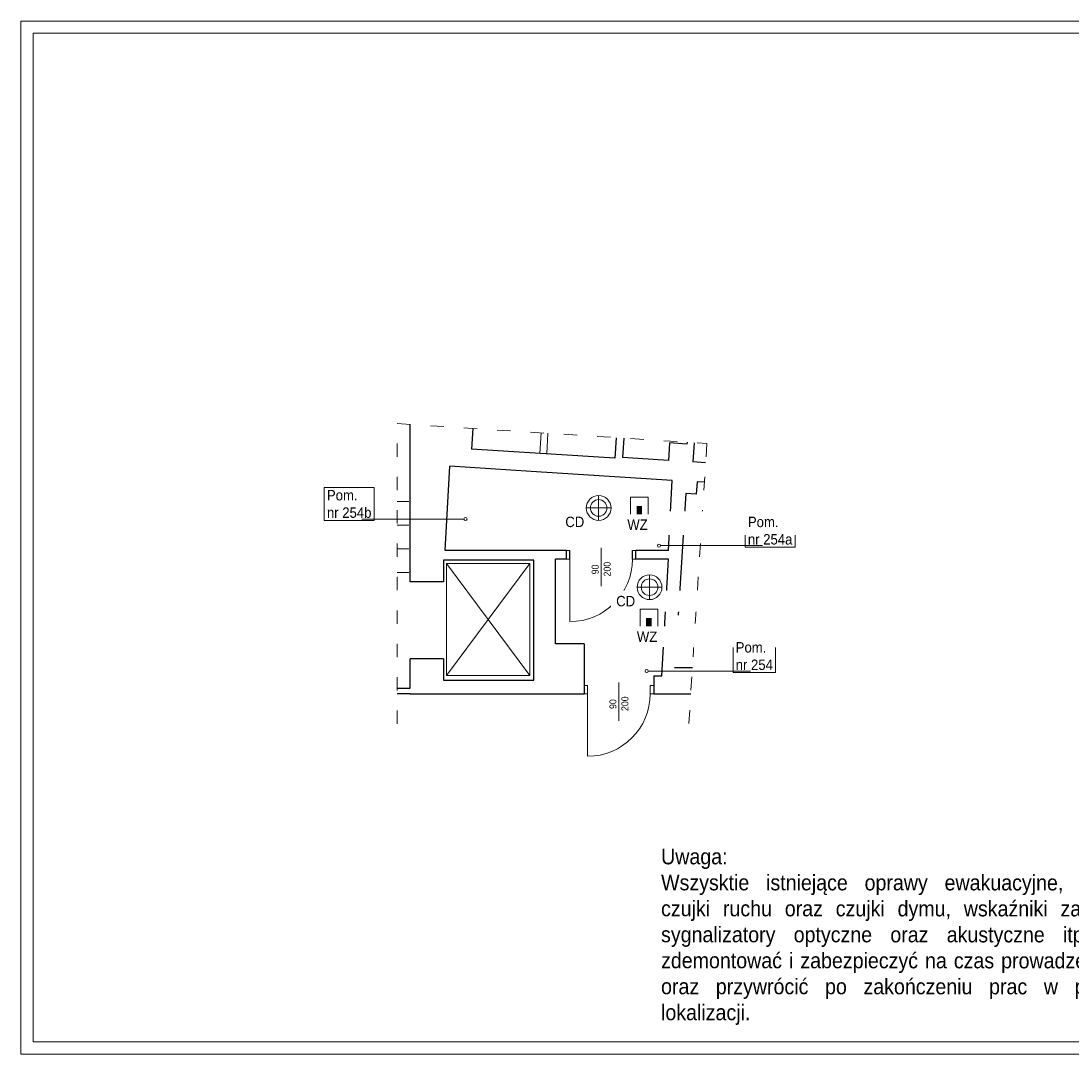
# Model space of a CAD drawing. Header units: centimetres. Extents: x 690840 to 714026, y 27673 to 40762.
# Tile 113 of 162: x 707810 to 709318, y 33277 to 34762. Entities that reach past the tile are written whole.
import ezdxf

# ---------------------------------------------------------------- set-up
doc = ezdxf.new("R2010")
doc.units = ezdxf.units.CM
doc.linetypes.add('ACAD_ISO03W100', pattern=[30, 12, -18])
doc.layers.add('Obrys powierzchni', color=50, linetype='Continuous', lineweight=9, plot=False)
for name, color, linetype, lineweight in [('Opis', 102, 'Continuous', 9), ('Przekrojowa', 253, 'Continuous', 25), ('Widokowa', 140, 'Continuous', 9)]:
    doc.layers.add(name, color=color, linetype=linetype, lineweight=lineweight)
for name, color, linetype, lineweight, true_color in [('S3_drzwi_nowe', 7, 'Continuous', 18, 0x00f900), ('S3_ele.CD', 7, 'Continuous', 5, 0xff0f0f), ('S3_ele.WZ', 7, 'Continuous', 5, 0xff0f0f), ('S3_opis pomieszczeń', 7, 'Continuous', 0, 0xb5b5b5)]:
    doc.layers.add(name, color=color, linetype=linetype, lineweight=lineweight, true_color=true_color)
doc.styles.add('ARIELCE', font='arial.ttf', dxfattribs={"width": 0.9})

# ---------------------------------------------------------------- blocks, each defined once
blk = doc.blocks.new('zw$3C5D')
at = {"layer": 'S3_ele.CD', "ltscale": 1.6}
blk.add_line((-22.3, 0), (22.3, 0), dxfattribs=at)
blk.add_lwpolyline([(0, -22.3), (0, 22.3)], dxfattribs=at)
for radius in [22.3, 14.9]:
    blk.add_circle((0, 0), radius, dxfattribs=at)
blk = doc.blocks.new('zw$EC94')
at = {"layer": 'S3_ele.WZ', "ltscale": 1.6}
blk.add_lwpolyline([(0, 31.8), (31.8, 31.8), (31.8, 0), (0, 0)], close=True, dxfattribs=at)
at = {"layer": 'S3_ele.WZ', "ltscale": 1.6, "const_width": 10}
blk.add_lwpolyline([(15.9, 0), (15.9, 15.9)], dxfattribs=at)

msp = doc.modelspace()

# ---------------------------------------------------------------- linework, layer by layer
at = {"layer": 'Obrys powierzchni', "ltscale": 1.6}
for points in [[(707809.6, 34762.3), (709909.6, 34762.3), (709909.6, 33277.3), (707809.6, 33277.3)], [(707827.1, 34744.8), (709892.1, 34744.8), (709892.1, 33294.8), (707827.1, 33294.8)]]:
    msp.add_lwpolyline(points, close=True, dxfattribs=at)
at = {"layer": 'Przekrojowa', "color": 8, "ltscale": 1.6}
for p, q in [((708368.8, 33956.3), (708368.8, 34182.4)), ((708458.9, 34176.6), (708457, 34147)), ((708664.7, 34163.3), (708662.8, 34133.7)), ((708675.8, 34162.6), (708674, 34135)), ((708741.5, 34155.7), (708739.9, 34130.7)), ((708766.4, 34154.1), (708741.5, 34155.7)), ((708766.6, 34156.7), (708766.4, 34154.1)), ((708776.6, 34156.1), (708774.8, 34128.5)), ((708662.8, 34133.7), (708457, 34147)), ((708739.9, 34130.7), (708674, 34135)), ((708793.3, 34127.3), (708774.8, 34128.5)), ((708419.2, 34000.9), (708426, 34122.3)), ((708542.7, 34114.8), (708426, 34122.3)), ((708745.3, 34101.7), (708542.7, 34114.8)), ((708739.7, 34000.9), (708745.3, 34101.7)), ((708780.9, 34100), (708779.8, 34082.1)), ((708791.5, 34099.3), (708780.9, 34100)), ((708764.9, 34083.1), (708753.6, 33908.4)), ((708779.8, 34082.1), (708764.9, 34083.1)), ((708593.2, 34000.9), (708419.2, 34000.9)), ((708577.7, 33866.9), (708577.7, 33988.9)), ((708593.2, 33988.9), (708577.7, 33988.9)), ((708593.2, 33988.9), (708593.2, 34000.9)), ((708598.2, 33988.9), (708598.2, 34000.9)), ((708688.2, 33988.9), (708688.2, 34000.9)), ((708739.7, 34000.9), (708693.2, 34000.9)), ((708693.2, 33988.9), (708693.2, 34000.9)), ((708739.7, 33988.9), (708693.2, 33988.9)), ((708730.3, 33820.9), (708739.7, 33988.9)), ((708546.4, 33987.4), (708416.8, 33987.4)), ((708416.8, 33987.4), (708416.8, 33956.3)), ((708546.4, 33814.6), (708546.4, 33987.4)), ((708416.8, 33956.3), (708368.8, 33956.3)), ((708618.7, 33866.9), (708577.7, 33866.9)), ((708618.7, 33866.9), (708618.7, 33795.3)), ((708368.8, 33803.3), (708368.8, 33845.3)), ((708416.8, 33845.3), (708368.8, 33845.3)), ((708416.8, 33845.3), (708416.8, 33814.6)), ((708774.3, 33832.7), (708748.7, 33832.7)), ((708416.8, 33814.6), (708546.4, 33814.6)), ((708718.7, 33820.9), (708718.7, 33795.3)), ((708718.7, 33820.9), (708730.3, 33820.9)), ((708350, 33803.3), (708368.8, 33803.3)), ((708368.8, 33795.3), (708350, 33795.3)), ((708368.8, 33795.3), (708618.7, 33795.3)), ((708718.7, 33795.3), (708771.9, 33795.3))]:
    msp.add_line(p, q, dxfattribs=at)
at = {"layer": 'S3_drzwi_nowe', "color": 8}
for p, q in [((708643.2, 33949.9), (708643.2, 34004.9)), ((708598.2, 33988.9), (708598.2, 33898.9)), ((708668.7, 33756.3), (708668.7, 33811.3)), ((708623.7, 33795.3), (708623.7, 33705.3))]:
    msp.add_line(p, q, dxfattribs=at)
for points in [[(708598.2, 34000.9), (708593.2, 34000.9), (708593.2, 33988.9), (708598.2, 33988.9)], [(708693.2, 34000.9), (708688.2, 34000.9), (708688.2, 33988.9), (708693.2, 33988.9)], [(708623.7, 33807.3), (708618.7, 33807.3), (708618.7, 33795.3), (708623.7, 33795.3)], [(708718.7, 33807.3), (708713.7, 33807.3), (708713.7, 33795.3), (708718.7, 33795.3)]]:
    msp.add_lwpolyline(points, close=True, dxfattribs=at)
for centre in [(708598.2, 33988.9), (708623.7, 33795.3)]:
    msp.add_arc(centre, 90, 270, 0, dxfattribs=at)
at = {"layer": 'S3_opis pomieszczeń', "color": 8}
for centre in [(708448.3, 34046.4), (708726.2, 34008.1), (708708.6, 33827.8)]:
    msp.add_circle(centre, 2.22, dxfattribs=at)
at = {"layer": 'Widokowa', "color": 8, "ltscale": 1.6}
for p, q in [((708556.8, 34170.3), (708554.9, 34140.7)), ((708566.8, 34169.6), (708564.9, 34140)), ((708366.8, 34071.6), (708350, 34071.6)), ((708366.8, 34037.6), (708350, 34037.6)), ((708366.8, 34003.6), (708350, 34003.6)), ((708420.9, 33982.6), (708540.5, 33821.5)), ((708420.9, 33821.5), (708540.5, 33982.6)), ((708420.9, 33982.6), (708540.5, 33982.6)), ((708420.9, 33821.5), (708420.9, 33982.6)), ((708540.5, 33982.6), (708540.5, 33821.5)), ((708366.8, 33969.6), (708350, 33969.6)), ((708540.5, 33821.5), (708420.9, 33821.5))]:
    msp.add_line(p, q, dxfattribs=at)
at = {"layer": 'Widokowa', "color": 8, "linetype": 'ACAD_ISO03W100', "ltscale": 1.6}
msp.add_lwpolyline([(708350, 33751.9), (708350, 34183.6), (708795.1, 34154.9), (708769.1, 33751.9)], dxfattribs=at)

# ---------------------------------------------------------------- texts
at = {"layer": 'Opis', "color": 7, "insert": (708729.3, 33572.4), "char_height": 22.4, "width": 720.424, "attachment_point": 1, "rotation": 359.981, "style": 'ARIELCE'}
msp.add_mtext('{\\fArial|b0|i0|c238|p34;Uwaga:\\P\\pxqj;Wszysktie istniejące oprawy ewakuacyjne, awaryjne, czujki ruchu oraz czujki dymu, wskaźniki zadziałania, sygnalizatory optyczne oraz akustyczne itp. należy zdemontować i zabezpieczyć na czas prowadzenia robót oraz przywrócić po zakończeniu prac w pierwotnej lokalizacji.}', dxfattribs=at)
at = {"layer": 'S3_drzwi_nowe', "color": 8, "char_height": 10, "attachment_point": 1, "rotation": 90.0247, "style": 'ARIELCE'}
for s, insert, width in [('{\\fArial|b0|i0|c238|p34;90}', (708629.6, 33966.9), 18.526), ('{\\fArial|b0|i0|c238|p34;200}', (708646.8, 33963.9), 19.356), ('{\\fArial|b0|i0|c238|p34;200}', (708672.3, 33770.4), 19.356), ('{\\fArial|b0|i0|c238|p34;90}', (708655.1, 33773.3), 18.526)]:
    msp.add_mtext(s, dxfattribs=dict(at, insert=insert, width=width))

# ---------------------------------------------------------------- next in the draw order: texts
at = {"layer": 'S3_ele.CD', "insert": (708664.8, 33935.9), "char_height": 15, "width": 2038.258, "attachment_point": 1, "rotation": 359.981, "style": 'ARIELCE', "bg_fill": 2}
msp.add_mtext('{\\fArial|b0|i0|c238|p34;CD}', dxfattribs=at)
at = {"layer": 'S3_opis pomieszczeń', "color": 8, "char_height": 7.5, "attachment_point": 1, "style": 'ARIELCE', "bg_fill": 18}
for s, insert in [('{\\fArial|b0|i0|c238|p34;\\H2x;Pom.\\Pnr 254b}', (708249.2, 34088.1)), ('{\\fArial|b0|i0|c238|p34;\\H2x;Pom.\\Pnr 254a}', (708854, 34049.7)), ('{\\fArial|b0|i0|c238|p34;\\H2x;Pom.\\Pnr 254}', (708836.5, 33869.4))]:
    msp.add_mtext(s, dxfattribs=dict(at, insert=insert))

# ---------------------------------------------------------------- next in the draw order: linework, layer by layer
at = {"layer": 'S3_opis pomieszczeń', "color": 8}
for p, q in [((708299.3, 34046.4), (708446, 34046.4)), ((708875.2, 34008.1), (708728.4, 34008.1)), ((708857.6, 33827.8), (708710.9, 33827.8))]:
    msp.add_line(p, q, dxfattribs=at)

# ---------------------------------------------------------------- next in the draw order: block references
at = {"layer": 'S3_ele.CD', "ltscale": 1.6, "xscale": 0.8, "yscale": 0.8, "zscale": 0.8}
msp.add_blockref('zw$3C5D', (708712.7, 33948.4), dxfattribs=at)
at = {"layer": 'S3_ele.WZ', "ltscale": 1.6, "xscale": 0.8, "yscale": 0.8, "zscale": 0.8}
msp.add_blockref('zw$EC94', (708699, 33891.5), dxfattribs=at)

# ---------------------------------------------------------------- next in the draw order: texts
at = {"layer": 'S3_ele.CD', "insert": (708591.7, 34049.8), "char_height": 15, "width": 2038.258, "attachment_point": 1, "rotation": 359.981, "style": 'ARIELCE', "bg_fill": 2}
msp.add_mtext('{\\fArial|b0|i0|c238|p34;CD}', dxfattribs=at)

# ---------------------------------------------------------------- next in the draw order: block references
at = {"layer": 'S3_ele.CD', "ltscale": 1.6, "xscale": 0.8, "yscale": 0.8, "zscale": 0.8}
msp.add_blockref('zw$3C5D', (708639.6, 34062.3), dxfattribs=at)
at = {"layer": 'S3_ele.WZ', "ltscale": 1.6, "xscale": 0.8, "yscale": 0.8, "zscale": 0.8}
msp.add_blockref('zw$EC94', (708685.3, 34052.6), dxfattribs=at)

# ---------------------------------------------------------------- next in the draw order: texts
at = {"layer": 'S3_ele.WZ', "insert": (708694.5, 33884.7), "char_height": 15, "width": 2038.258, "attachment_point": 1, "rotation": 359.981, "style": 'ARIELCE', "bg_fill": 2}
msp.add_mtext('{\\fArial|b0|i0|c238|p34;WZ}', dxfattribs=at)

# ---------------------------------------------------------------- next in the draw order: texts
at = {"layer": 'S3_ele.WZ', "insert": (708680.8, 34045.8), "char_height": 15, "width": 2038.258, "attachment_point": 1, "rotation": 359.981, "style": 'ARIELCE', "bg_fill": 2}
msp.add_mtext('{\\fArial|b0|i0|c238|p34;WZ}', dxfattribs=at)

doc.saveas('drawing.dxf')
